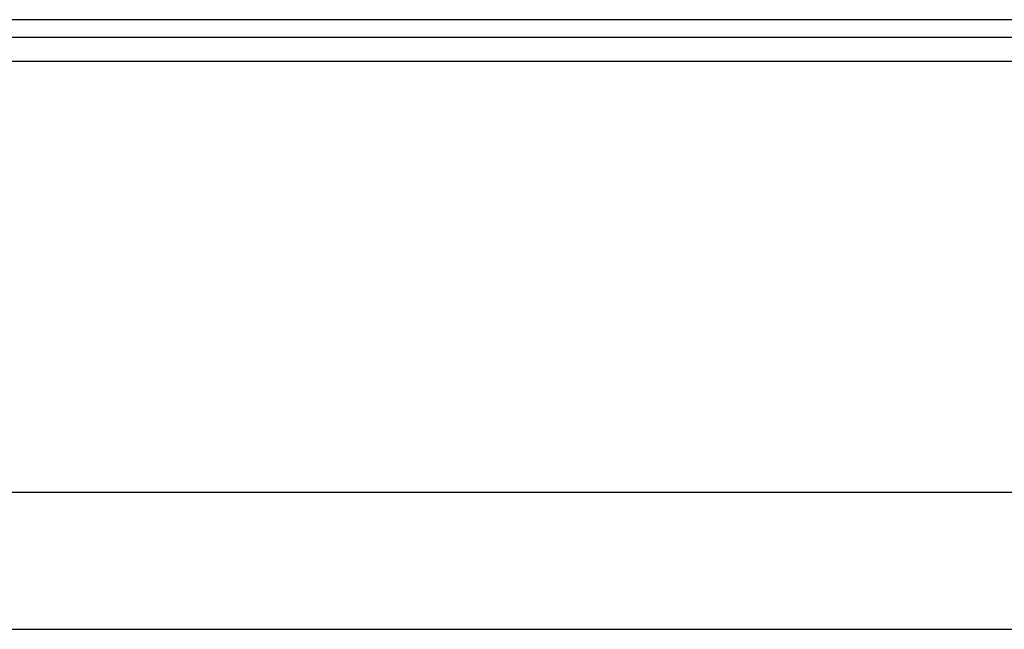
# Model space of a CAD drawing. Header units: millimetres. Extents: x 85 to 589, y 104 to 272.
# Tile 45 of 52: x 486 to 500, y 130 to 139. Entities that reach past the tile are written whole.
import ezdxf

# ---------------------------------------------------------------- set-up
doc = ezdxf.new("R2010")
doc.units = ezdxf.units.MM
doc.header["$LTSCALE"] = 0.1
doc.layers.add('2', color=7, linetype='CONTINUOUS')
doc.layers.add('OUT', color=3, linetype='CONTINUOUS')

msp = doc.modelspace()

# ---------------------------------------------------------------- linework, layer by layer
at = {"layer": '2', "color": 0, "linetype": 'Continuous'}
for p, q in [((342.8, 138.517), (589.058, 138.517)), ((343.021, 138.164), (589.058, 138.164)), ((344.661, 131.871), (589.058, 131.871)), ((289.058, 129.871), (589.058, 129.871))]:
    msp.add_line(p, q, dxfattribs=at)
at = {"layer": 'OUT', "color": 0}
msp.add_line((534.058, 138.771), (394.058, 138.771), dxfattribs=at)

doc.saveas('drawing.dxf')
